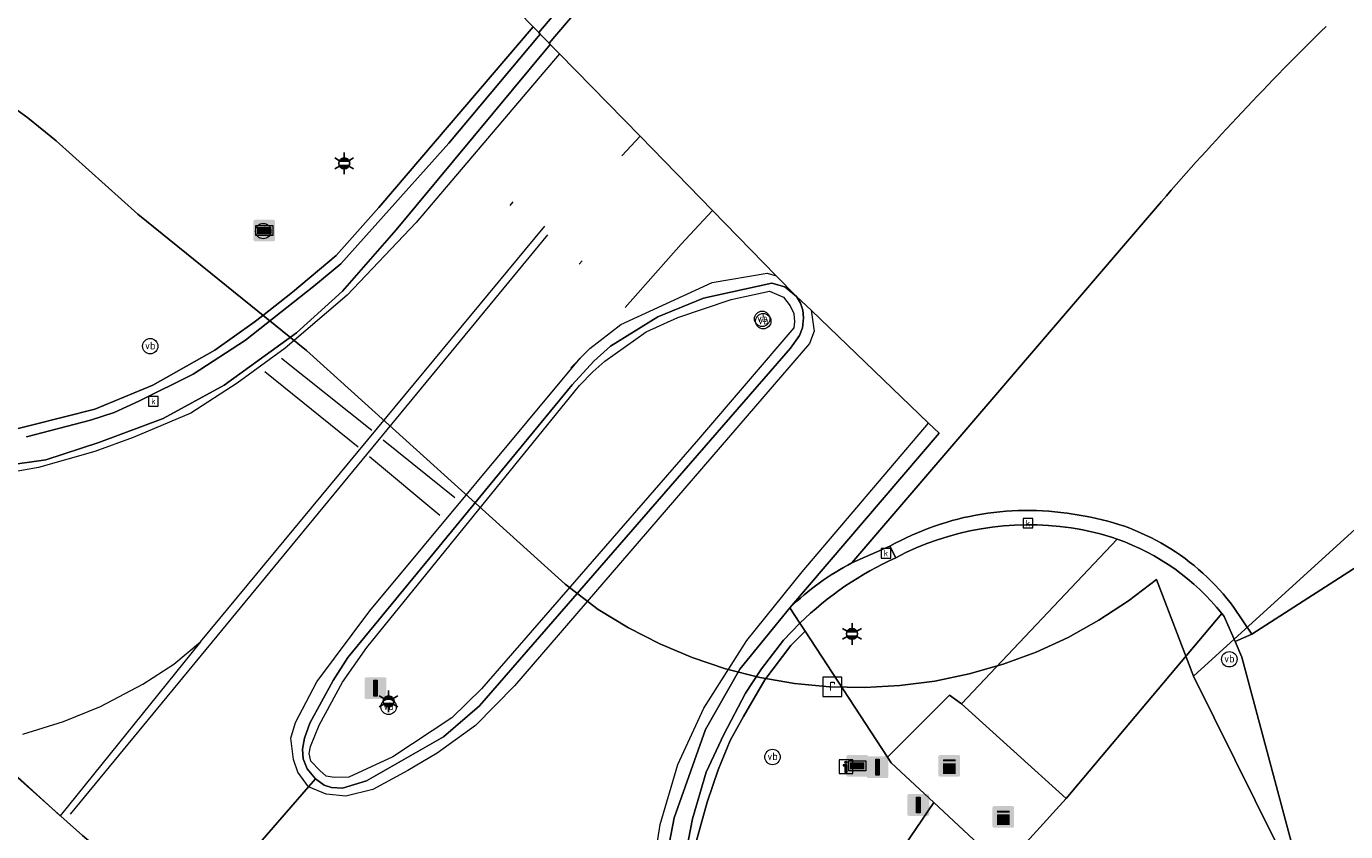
# Model space of a CAD drawing. Header units: millimetres. Extents: x 162876 to 168130, y 402614 to 405602.
# Tile 6 of 256: x 164118 to 164157, y 403001 to 403024. Entities that reach past the tile are written whole.
import ezdxf
from ezdxf.enums import TextEntityAlignment as Align

# ---------------------------------------------------------------- set-up
doc = ezdxf.new("R2010")
doc.units = ezdxf.units.MM
for name, color, linetype, lineweight in [('X-CA190022.004-UO-BGT_Ondergrond$0$GE_214_Wegmarkering_Lijn_GEM', 253, 'Continuous', 9), ('X-CA190022.004-UO-BGT_Ondergrond$0$GE_311_WGDRijbaanRegionaleweg_Vlak_GEM', 253, 'Continuous', 9), ('X-CA190022.004-UO-BGT_Ondergrond$0$GE_314_WGDRijbaanLokaleweg_Vlak_GEM', 253, 'Continuous', 9), ('X-CA190022.004-UO-BGT_Ondergrond$0$GE_322_WGDInrit_Vlak_GEM', 253, 'Continuous', 9), ('X-CA190022.004-UO-BGT_Ondergrond$0$GE_351_OWGVerkeerseiland_Vlak_GEM', 253, 'Continuous', 9), ('X-CA190022.004-UO-BGT_Ondergrond$0$GE_361_OWGBerm_Vlak_GEM', 253, 'Continuous', 9), ('X-CA190022.004-UO-BGT_Ondergrond$0$GE_363_OWGBerm_openverharding_Vlak_GEM', 253, 'Continuous', 9), ('X-CA190022.004-UO-BGT_Ondergrond$0$GE_364_OWGBerm_halfverhard_Vlak_GEM', 253, 'Continuous', 9), ('X-CA190022.004-UO-BGT_Ondergrond$0$GE_367_OWGBerm_groenvoorziening_grasenk_GEM', 253, 'Continuous', 9), ('X-CA190022.004-UO-BGT_Ondergrond$0$GE_401_OTDErf_Vlak_GEM', 253, 'Continuous', 9), ('X-CA190022.004-UO-BGT_Ondergrond$0$GE_413_OTDOpenverharding_tegels_Vlak_GEM', 253, 'Continuous', 9), ('X-CA190022.004-UO-BGT_Ondergrond$0$GE_4622_GBKN_Paal_steen_Punt_GEM', 253, 'Continuous', 9), ('X-CA190022.004-UO-BGT_Ondergrond$0$GE_811_BRDInformatiebord_Punt_GEM', 253, 'Continuous', 9), ('X-CA190022.004-UO-BGT_Ondergrond$0$GE_812_BRDPlaatsnaambord_Punt_GEM', 253, 'Continuous', 9), ('X-CA190022.004-UO-BGT_Ondergrond$0$GE_814_BRDVerkeersbord_Punt_GEM', 7, 'Continuous', 25), ('X-CA190022.004-UO-BGT_Ondergrond$0$GE_836_KSTOpenbareVerlichtingskast_Punt_GEM', 253, 'Continuous', 9), ('X-CA190022.004-UO-BGT_Ondergrond$0$GE_837_KSTVerkeersregelinstallatiekast_Punt_GEM', 253, 'Continuous', 9), ('X-CA190022.004-UO-BGT_Ondergrond$0$GE_861_PALLichtmast_Punt_GEM', 202, 'Continuous', 25), ('X-CA190022.004-UO-BGT_Ondergrond$0$GE_863_PalPortaal_Punt_GEM', 253, 'Continuous', 9), ('X-CA190022.004-UO-BGT_Ondergrond$0$GE_869_PalAfsluitpaal_Punt_GEM', 253, 'Continuous', 9), ('X-CA190022.004-UO-BGT_Ondergrond$0$GE_885_PutInspectieofRioolput_Punt_GEM', 253, 'Continuous', 9), ('X-CA190022.004-UO-BGT_Ondergrond$0$GE_886_PutKolk_Punt_GEM', 253, 'Continuous', 9), ('X-CA190022.004-UO-BGT_Ondergrond$0$N-WE-IE-MEUBILAIR_WEGMEUBILAIR_VERKEERSBORD-S', 253, 'Continuous', 9), ('X-CA190022.004-UO-BGT_Ondergrond$0$N-WE-RI-PUT_INSPECTIE-S', 253, 'Continuous', 9), ('X-CA190022.004-UO-KAD_Percelen$0$B-WE-KG-GRENS_PERCEEL-GV', 150, 'Continuous', 9)]:
    doc.layers.add(name, color=color, linetype=linetype, lineweight=lineweight)
doc.styles.add('X-CA190022.004-UO-BGT_Ondergrond$0$NLCS-ISO', font='NLCS-ISO.ttf')

# ---------------------------------------------------------------- blocks, each defined once
blk = doc.blocks.new('*U4')
at = {"layer": 'X-CA190022.004-UO-BGT_Ondergrond$0$GE_4622_GBKN_Paal_steen_Punt_GEM'}
h = blk.add_hatch(color=222, dxfattribs=at)
edge = h.paths.add_edge_path()
edge.add_spline(control_points=[(-15.9, -13.6), (-15.9, -15.4), (-13.6, -15.9)], knot_values=[0, 0, 0, 1, 1, 1], degree=2, periodic=0)
edge.add_line((-13.6, -15.9), (13.6, -15.9))
edge.add_spline(control_points=[(13.6, -15.9), (15.4, -15.9), (15.9, -13.6)], knot_values=[0, 0, 0, 1, 1, 1], degree=2, periodic=0)
edge.add_line((15.9, -13.6), (15.9, 13.6))
edge.add_spline(control_points=[(15.9, 13.6), (15.9, 15.4), (13.6, 15.9)], knot_values=[0, 0, 0, 1, 1, 1], degree=2, periodic=0)
edge.add_line((13.6, 15.9), (-13.6, 15.9))
edge.add_spline(control_points=[(-13.6, 15.9), (-15.5, 15.9), (-15.9, 13.6)], knot_values=[0, 0, 0, 1, 1, 1], degree=2, periodic=0)
edge.add_line((-15.9, 13.6), (-15.9, -13.6))
at = {"layer": 'X-CA190022.004-UO-BGT_Ondergrond$0$GE_4622_GBKN_Paal_steen_Punt_GEM', "color": 222}
blk.add_3dface([(2.5, 11.6), (2.5, -11.6), (-2.5, -11.6), (-2.5, 11.6)], dxfattribs=at)
blk = doc.blocks.new('X-CA190022.004-UO-BGT_Ondergrond$0$IMGEOPaalSteen')
at = {"layer": 'X-CA190022.004-UO-BGT_Ondergrond$0$GE_4622_GBKN_Paal_steen_Punt_GEM'}
blk.add_hatch(color=222, dxfattribs=at).paths.add_polyline_path([(2.5, 11.6), (2.5, -11.6), (-2.5, -11.6), (-2.5, 11.6)])
at = {"layer": 'X-CA190022.004-UO-BGT_Ondergrond$0$GE_4622_GBKN_Paal_steen_Punt_GEM', "color": 222}
blk.add_blockref('*U4', (0, 0), dxfattribs=at)
blk = doc.blocks.new('X-CA190022.004-UO-BGT_Ondergrond$0$IMGEOAfsluitpaal')
at = {"layer": 'X-CA190022.004-UO-BGT_Ondergrond$0$GE_4622_GBKN_Paal_steen_Punt_GEM', "color": 0, "linetype": 'Continuous', "lineweight": 0}
blk.add_blockref('X-CA190022.004-UO-BGT_Ondergrond$0$IMGEOPaalSteen', (0, 0), dxfattribs=at)
blk = doc.blocks.new('*U11')
at = {"layer": 'X-CA190022.004-UO-BGT_Ondergrond$0$GE_836_KSTOpenbareVerlichtingskast_Punt_GEM'}
h = blk.add_hatch(color=40, dxfattribs=at)
edge = h.paths.add_edge_path()
edge.add_spline(control_points=[(-15.8, -13), (-15.8, -15.8), (-13, -15.8)], knot_values=[0, 0, 0, 1, 1, 1], degree=2, periodic=0)
edge.add_line((-13, -15.8), (13, -15.8))
edge.add_spline(control_points=[(13, -15.8), (15.8, -15.8), (15.8, -13)], knot_values=[0, 0, 0, 1, 1, 1], degree=2, periodic=0)
edge.add_line((15.8, -13), (15.8, 13))
edge.add_spline(control_points=[(15.8, 13), (15.8, 15.8), (13.2, 15.8)], knot_values=[0, 0, 0, 1, 1, 1], degree=2, periodic=0)
edge.add_line((13.2, 15.8), (-13, 15.8))
edge.add_spline(control_points=[(-13, 15.8), (-15.8, 15.8), (-15.8, 13)], knot_values=[0, 0, 0, 1, 1, 1], degree=2, periodic=0)
edge.add_line((-15.8, 13), (-15.8, -13))
blk = doc.blocks.new('X-CA190022.004-UO-BGT_Ondergrond$0$IMGEOOpenbareverlichtingskast')
at = {"layer": 'X-CA190022.004-UO-BGT_Ondergrond$0$GE_836_KSTOpenbareVerlichtingskast_Punt_GEM'}
h = blk.add_hatch(color=0, dxfattribs=at)
edge = h.paths.add_edge_path()
edge.add_spline(control_points=[(8.9, -11.9), (9.1, -11.9), (9.1, -11.7)], knot_values=[0, 0, 0, 1, 1, 1], degree=2, periodic=0)
edge.add_line((9.1, -11.7), (9.1, 3.6))
edge.add_line((9.1, 3.6), (-9.1, 3.6))
edge.add_line((-9.1, 3.6), (-9.1, -11.7))
edge.add_spline(control_points=[(-9.1, -11.7), (-9, -11.9), (-8.9, -11.9)], knot_values=[0, 0, 0, 1, 1, 1], degree=2, periodic=0)
edge.add_line((-8.9, -11.9), (8.9, -11.9))
edge = h.paths.add_edge_path()
edge.add_line((8.9, 9.2), (-8.9, 9.2))
edge.add_spline(control_points=[(-8.9, 9.2), (-9.1, 9.1), (-9.1, 9)], knot_values=[0, 0, 0, 1, 1, 1], degree=2, periodic=0)
edge.add_line((-9.1, 9), (-9.1, 6.6))
edge.add_spline(control_points=[(-9.1, 6.6), (-9, 6.4), (-8.9, 6.4)], knot_values=[0, 0, 0, 1, 1, 1], degree=2, periodic=0)
edge.add_line((-8.9, 6.4), (8.9, 6.4))
edge.add_spline(control_points=[(8.9, 6.4), (9.1, 6.4), (9.1, 6.6)], knot_values=[0, 0, 0, 1, 1, 1], degree=2, periodic=0)
edge.add_line((9.1, 6.6), (9.1, 9))
edge.add_spline(control_points=[(9.1, 9), (9.1, 9.2), (8.9, 9.2)], knot_values=[0, 0, 0, 1, 1, 1], degree=2, periodic=0)
h = blk.add_hatch(color=0, dxfattribs=at)
edge = h.paths.add_edge_path(flags=0)
edge.add_spline(control_points=[(-7.3, -1.4), (-7.3, -2.4), (-6.1, -2.6)], knot_values=[0, 0, 0, 1, 1, 1], degree=2, periodic=0)
edge.add_spline(control_points=[(-6.1, -2.6), (-4.8, -2.4), (-4.8, -1.5), (-4.8, -0.1), (-6.1, -0.1)], knot_values=[0, 0, 0, 0.5, 0.5, 1, 1, 1], degree=2, periodic=0)
edge.add_spline(control_points=[(-6.1, -0.1), (-7.1, -0.1), (-7.3, -1.3)], knot_values=[0, 0, 0, 1, 1, 1], degree=2, periodic=0)
edge.add_line((-7.3, -1.3), (-7.3, -1.4))
at = {"layer": 'X-CA190022.004-UO-BGT_Ondergrond$0$GE_836_KSTOpenbareVerlichtingskast_Punt_GEM', "color": 0}
blk.add_blockref('*U11', (0, 0), dxfattribs=at)
blk = doc.blocks.new('*U13')
at = {"layer": 'X-CA190022.004-UO-BGT_Ondergrond$0$GE_837_KSTVerkeersregelinstallatiekast_Punt_GEM'}
h = blk.add_hatch(color=40, dxfattribs=at)
edge = h.paths.add_edge_path()
edge.add_spline(control_points=[(-15.8, -13), (-15.8, -15.8), (-13, -15.8)], knot_values=[0, 0, 0, 1, 1, 1], degree=2, periodic=0)
edge.add_line((-13, -15.8), (13, -15.8))
edge.add_spline(control_points=[(13, -15.8), (15.8, -15.8), (15.8, -13)], knot_values=[0, 0, 0, 1, 1, 1], degree=2, periodic=0)
edge.add_line((15.8, -13), (15.8, 13))
edge.add_spline(control_points=[(15.8, 13), (15.8, 15.8), (13.2, 15.8)], knot_values=[0, 0, 0, 1, 1, 1], degree=2, periodic=0)
edge.add_line((13.2, 15.8), (-13, 15.8))
edge.add_spline(control_points=[(-13, 15.8), (-15.8, 15.8), (-15.8, 13)], knot_values=[0, 0, 0, 1, 1, 1], degree=2, periodic=0)
edge.add_line((-15.8, 13), (-15.8, -13))
blk = doc.blocks.new('X-CA190022.004-UO-BGT_Ondergrond$0$IMGEOVerkeersregelinstallatiekast')
at = {"layer": 'X-CA190022.004-UO-BGT_Ondergrond$0$GE_837_KSTVerkeersregelinstallatiekast_Punt_GEM'}
h = blk.add_hatch(color=256, dxfattribs=at)
edge = h.paths.add_edge_path()
edge.add_spline(control_points=[(8.9, -11.9), (9.1, -11.9), (9.1, -11.7)], knot_values=[0, 0, 0, 1, 1, 1], degree=2, periodic=0)
edge.add_line((9.1, -11.7), (9.1, 3.6))
edge.add_line((9.1, 3.6), (-9.1, 3.6))
edge.add_line((-9.1, 3.6), (-9.1, -11.7))
edge.add_spline(control_points=[(-9.1, -11.7), (-9, -11.9), (-8.9, -11.9)], knot_values=[0, 0, 0, 1, 1, 1], degree=2, periodic=0)
edge.add_line((-8.9, -11.9), (8.9, -11.9))
edge = h.paths.add_edge_path()
edge.add_line((8.9, 9.2), (-8.9, 9.2))
edge.add_spline(control_points=[(-8.9, 9.2), (-9.1, 9.1), (-9.1, 9)], knot_values=[0, 0, 0, 1, 1, 1], degree=2, periodic=0)
edge.add_line((-9.1, 9), (-9.1, 6.6))
edge.add_spline(control_points=[(-9.1, 6.6), (-9, 6.4), (-8.9, 6.4)], knot_values=[0, 0, 0, 1, 1, 1], degree=2, periodic=0)
edge.add_line((-8.9, 6.4), (8.9, 6.4))
edge.add_spline(control_points=[(8.9, 6.4), (9.1, 6.4), (9.1, 6.6)], knot_values=[0, 0, 0, 1, 1, 1], degree=2, periodic=0)
edge.add_line((9.1, 6.6), (9.1, 9))
edge.add_spline(control_points=[(9.1, 9), (9.1, 9.2), (8.9, 9.2)], knot_values=[0, 0, 0, 1, 1, 1], degree=2, periodic=0)
h = blk.add_hatch(color=256, dxfattribs=at)
edge = h.paths.add_edge_path(flags=0)
edge.add_spline(control_points=[(-7.3, -1.4), (-7.3, -2.4), (-6.1, -2.6)], knot_values=[0, 0, 0, 1, 1, 1], degree=2, periodic=0)
edge.add_spline(control_points=[(-6.1, -2.6), (-4.8, -2.4), (-4.8, -1.5), (-4.8, -0.1), (-6.1, -0.1)], knot_values=[0, 0, 0, 0.5, 0.5, 1, 1, 1], degree=2, periodic=0)
edge.add_spline(control_points=[(-6.1, -0.1), (-7.1, -0.1), (-7.3, -1.3)], knot_values=[0, 0, 0, 1, 1, 1], degree=2, periodic=0)
edge.add_line((-7.3, -1.3), (-7.3, -1.4))
blk.add_blockref('*U13', (0, 0), dxfattribs=at)
blk = doc.blocks.new('X-CA190022.004-UO-BGT_Ondergrond$0$N-SIE-WEG_LICHTMAST-SO')
h = blk.add_hatch(color=256)
h.paths.add_polyline_path([(1.16, 0.5, 0.658505), (-1.16, 0.5)])
h.paths.add_polyline_path([(-1.16, -0.5, 0.658505), (1.16, -0.5)])
at = {"flags": 128}
for points in [[(-2.19, 1.27), (-1.1, 0.63)], [(-1.16, 0.5), (1.16, 0.5)], [(0, 1.27), (0, 2.53)], [(1.1, 0.63), (2.19, 1.27)], [(-2.19, -1.27), (-1.1, -0.63)], [(-1.16, -0.5), (1.16, -0.5)], [(0, -1.27), (0, -2.53)], [(2.19, -1.27), (1.1, -0.63)]]:
    blk.add_lwpolyline(points, dxfattribs=at)
at = {"ltscale": 0.5}
blk.add_circle((0, 0), 1.27, dxfattribs=at)
at = {"style": 'X-CA190022.004-UO-BGT_Ondergrond$0$NLCS-ISO'}
blk.add_attdef('TYPE', text='', height=1.8, dxfattribs=at).set_placement((0, 2.53), align=Align.BOTTOM_CENTER)
blk = doc.blocks.new('X-CA190022.004-UO-BGT_Ondergrond$0$IMGEOLichtmastpaal')
at = {"xscale": 5, "yscale": 5, "zscale": 5}
blk.add_blockref('X-CA190022.004-UO-BGT_Ondergrond$0$N-SIE-WEG_LICHTMAST-SO', (0, 6.4), dxfattribs=at)
blk = doc.blocks.new('X-CA190022.004-UO-BGT_Ondergrond$0$SIE-WEG_PAAL_VERKEERSBORD-SO')
at = {"linetype": 'ByBlock', "lineweight": 18}
blk.add_circle((0, 0), 1.5, dxfattribs=at)
at = {"linetype": 'ByBlock', "lineweight": 18, "style": 'X-CA190022.004-UO-BGT_Ondergrond$0$NLCS-ISO'}
blk.add_text('vb', height=1.5, dxfattribs=at).set_placement((0, 0.13), align=Align.MIDDLE_CENTER)
blk = doc.blocks.new('X-CA190022.004-UO-BGT_Ondergrond$0$IMGEOVerkeersbord')
at = {"xscale": 5, "yscale": 5, "zscale": 5}
blk.add_blockref('X-CA190022.004-UO-BGT_Ondergrond$0$SIE-WEG_PAAL_VERKEERSBORD-SO', (0, 0), dxfattribs=at)
blk = doc.blocks.new('X-CA190022.004-UO-BGT_Ondergrond$0$SRI-PUT_INSPECTIEPUT_RIOOLPUT-SO')
at = {"color": 0, "linetype": 'ByBlock', "lineweight": 18}
blk.add_lwpolyline([(-1.12, -1.12), (1.12, -1.12), (1.12, 1.12), (-1.12, 1.12)], close=True, dxfattribs=at)
at = {"color": 0, "linetype": 'ByBlock', "lineweight": 18, "style": 'X-CA190022.004-UO-BGT_Ondergrond$0$NLCS-ISO'}
blk.add_text('r', height=1.5, dxfattribs=at).set_placement((0, 0.28), align=Align.MIDDLE_CENTER)
blk = doc.blocks.new('X-CA190022.004-UO-BGT_Ondergrond$0$IMGEOInspectierioolput')
at = {"layer": 'X-CA190022.004-UO-BGT_Ondergrond$0$N-WE-RI-PUT_INSPECTIE-S', "xscale": 10, "yscale": 10, "zscale": 10}
blk.add_blockref('X-CA190022.004-UO-BGT_Ondergrond$0$SRI-PUT_INSPECTIEPUT_RIOOLPUT-SO', (0, 0), dxfattribs=at)
blk = doc.blocks.new('X-CA190022.004-UO-BGT_Ondergrond$0$SIE-WEG_VERKEERSBORD_INFORMATIE-SO')
at = {"linetype": 'ByBlock', "lineweight": 18}
h = blk.add_hatch(color=0, dxfattribs=at)
h.dxf.hatch_style = 1
h.paths.add_polyline_path([(0.32, 0.49), (-0.82, 0.49), (-0.82, 0.19), (-0.32, 0.19), (-0.32, -1.62), (0.32, -1.62)])
h = blk.add_hatch(color=0, dxfattribs=at)
h.dxf.hatch_style = 1
edge = h.paths.add_edge_path()
edge.add_arc((0, 1.25), 0.373, 0, 360)
at = {"color": 0, "linetype": 'ByBlock', "lineweight": 18}
for points in [[(-2, -2), (2, -2), (2, 2), (-2, 2)], [(0.32, 0.49), (-0.82, 0.49), (-0.82, 0.19), (-0.32, 0.19), (-0.32, -1.62), (0.32, -1.62)]]:
    blk.add_lwpolyline(points, close=True, dxfattribs=at)
blk.add_circle((0, 1.25), 0.373, dxfattribs=at)
blk = doc.blocks.new('X-CA190022.004-UO-BGT_Ondergrond$0$IMGEOInformatiebord')
at = {"layer": 'X-CA190022.004-UO-BGT_Ondergrond$0$N-WE-IE-MEUBILAIR_WEGMEUBILAIR_VERKEERSBORD-S', "xscale": 5, "yscale": 5, "zscale": 5}
blk.add_blockref('X-CA190022.004-UO-BGT_Ondergrond$0$SIE-WEG_VERKEERSBORD_INFORMATIE-SO', (0, 0), dxfattribs=at)
blk = doc.blocks.new('*U16')
at = {"layer": 'X-CA190022.004-UO-BGT_Ondergrond$0$GE_863_PalPortaal_Punt_GEM'}
h = blk.add_hatch(color=222, dxfattribs=at)
edge = h.paths.add_edge_path()
edge.add_spline(control_points=[(-15.9, -13.6), (-15.9, -15.4), (-13.6, -15.9)], knot_values=[0, 0, 0, 1, 1, 1], degree=2, periodic=0)
edge.add_line((-13.6, -15.9), (13.6, -15.9))
edge.add_spline(control_points=[(13.6, -15.9), (15.4, -15.9), (15.9, -13.6)], knot_values=[0, 0, 0, 1, 1, 1], degree=2, periodic=0)
edge.add_line((15.9, -13.6), (15.9, 13.6))
edge.add_spline(control_points=[(15.9, 13.6), (15.9, 15.4), (13.6, 15.9)], knot_values=[0, 0, 0, 1, 1, 1], degree=2, periodic=0)
edge.add_line((13.6, 15.9), (-13.6, 15.9))
edge.add_spline(control_points=[(-13.6, 15.9), (-15.5, 15.9), (-15.9, 13.6)], knot_values=[0, 0, 0, 1, 1, 1], degree=2, periodic=0)
edge.add_line((-15.9, 13.6), (-15.9, -13.6))
at = {"layer": 'X-CA190022.004-UO-BGT_Ondergrond$0$GE_863_PalPortaal_Punt_GEM', "color": 222}
blk.add_3dface([(2.5, 11.6), (2.5, -11.6), (-2.5, -11.6), (-2.5, 11.6)], dxfattribs=at)
blk = doc.blocks.new('X-CA190022.004-UO-BGT_Ondergrond$0$IMGEOPortaalpaal')
at = {"layer": 'X-CA190022.004-UO-BGT_Ondergrond$0$GE_863_PalPortaal_Punt_GEM'}
blk.add_hatch(color=0, dxfattribs=at).paths.add_polyline_path([(2.5, 11.6), (2.5, -11.6), (-2.5, -11.6), (-2.5, 11.6)])
at = {"layer": 'X-CA190022.004-UO-BGT_Ondergrond$0$GE_863_PalPortaal_Punt_GEM', "color": 0}
blk.add_blockref('*U16', (0, 0), dxfattribs=at)
blk = doc.blocks.new('X-CA190022.004-UO-BGT_Ondergrond$0$SRI-KOLK-SO')
at = {"color": 0, "linetype": 'ByBlock', "lineweight": 18}
blk.add_lwpolyline([(-1.125, -1.125), (1.125, -1.125), (1.125, 1.125), (-1.125, 1.125)], close=True, dxfattribs=at)
at = {"color": 0, "linetype": 'ByBlock', "lineweight": 18, "style": 'X-CA190022.004-UO-BGT_Ondergrond$0$NLCS-ISO'}
blk.add_text('k', height=1.5, dxfattribs=at).set_placement((0, 0), align=Align.MIDDLE_CENTER)
blk = doc.blocks.new('X-CA190022.004-UO-BGT_Ondergrond$0$IMGEOKolk')
at = {"xscale": 5, "yscale": 5, "zscale": 5}
blk.add_blockref('X-CA190022.004-UO-BGT_Ondergrond$0$SRI-KOLK-SO', (0, 0), dxfattribs=at)
blk = doc.blocks.new('*U30')
at = {"layer": 'X-CA190022.004-UO-BGT_Ondergrond$0$GE_812_BRDPlaatsnaambord_Punt_GEM'}
h = blk.add_hatch(color=1, dxfattribs=at)
edge = h.paths.add_edge_path()
edge.add_spline(control_points=[(-13.2, 15.8), (-13.7, 15.8), (-14.3, 15.6)], knot_values=[0, 0, 0, 1, 1, 1], degree=2, periodic=0)
edge.add_spline(control_points=[(-14.3, 15.6), (-15.8, 14.9), (-15.8, 13.2)], knot_values=[0, 0, 0, 1, 1, 1], degree=2, periodic=0)
edge.add_line((-15.8, 13.2), (-15.8, -13.6))
edge.add_spline(control_points=[(-15.8, -13.6), (-15.3, -15.8), (-13.2, -15.8)], knot_values=[0, 0, 0, 1, 1, 1], degree=2, periodic=0)
edge.add_line((-13.2, -15.8), (13.6, -15.8))
edge.add_spline(control_points=[(13.6, -15.8), (15.8, -15.3), (15.8, -13.2)], knot_values=[0, 0, 0, 1, 1, 1], degree=2, periodic=0)
edge.add_line((15.8, -13.2), (15.8, 13.2))
edge.add_spline(control_points=[(15.8, 13.2), (15.8, 13.7), (15.6, 14.3)], knot_values=[0, 0, 0, 1, 1, 1], degree=2, periodic=0)
edge.add_spline(control_points=[(15.6, 14.3), (14.9, 15.8), (13.2, 15.8)], knot_values=[0, 0, 0, 1, 1, 1], degree=2, periodic=0)
edge.add_line((13.2, 15.8), (-13.2, 15.8))
at = {"layer": 'X-CA190022.004-UO-BGT_Ondergrond$0$GE_812_BRDPlaatsnaambord_Punt_GEM', "color": 1}
blk.add_3dface([(12.5, 7.4), (12.5, -7.4), (-12.5, -7.4), (-12.5, 7.4)], dxfattribs=at)
blk = doc.blocks.new('X-CA190022.004-UO-BGT_Ondergrond$0$IMGEOPlaatsnaambord')
at = {"layer": 'X-CA190022.004-UO-BGT_Ondergrond$0$GE_812_BRDPlaatsnaambord_Punt_GEM'}
blk.add_hatch(color=256, dxfattribs=at).paths.add_polyline_path([(12.5, 7.4), (12.5, -7.4), (-12.5, -7.4), (-12.5, 7.4)])
h = blk.add_hatch(color=256, dxfattribs=at)
edge = h.paths.add_edge_path(flags=0)
edge.add_spline(control_points=[(-10.4, -5.1), (-10.4, -5.3), (-10.2, -5.3)], knot_values=[0, 0, 0, 1, 1, 1], degree=2, periodic=0)
edge.add_line((-10.2, -5.3), (10.2, -5.3))
edge.add_spline(control_points=[(10.2, -5.3), (10.4, -5.3), (10.4, -5.1)], knot_values=[0, 0, 0, 1, 1, 1], degree=2, periodic=0)
edge.add_line((10.4, -5.1), (10.4, 5.1))
edge.add_spline(control_points=[(10.4, 5.1), (10.4, 5.3), (10.2, 5.3)], knot_values=[0, 0, 0, 1, 1, 1], degree=2, periodic=0)
edge.add_line((10.2, 5.3), (-10.2, 5.3))
edge.add_spline(control_points=[(-10.2, 5.3), (-10.4, 5.3), (-10.4, 5.1)], knot_values=[0, 0, 0, 1, 1, 1], degree=2, periodic=0)
edge.add_line((-10.4, 5.1), (-10.4, -5.1))
blk.add_blockref('*U30', (0, 0), dxfattribs=at)

msp = doc.modelspace()

# ---------------------------------------------------------------- linework, layer by layer
at = {"layer": 'X-CA190022.004-UO-BGT_Ondergrond$0$GE_214_Wegmarkering_Lijn_GEM'}
for p, q in [((164134.042, 403023.291), (164133.584, 403022.752)), ((164133.584, 403022.752), (164129.855, 403018.357)), ((164136.399, 403020.876), (164135.864, 403020.303)), ((164132.681, 403018.957), (164132.597, 403018.854)), ((164138.517, 403018.706), (164137.6, 403017.719)), ((164123.561, 403006.097), (164133.622, 403018.247)), ((164129.855, 403018.357), (164127.847, 403016.234)), ((164133.693, 403017.999), (164119.752, 403001.057)), ((164137.6, 403017.719), (164135.963, 403015.871)), ((164134.707, 403017.24), (164134.619, 403017.139)), ((164135.836, 403015.379), (164138.505, 403016.605)), ((164138.505, 403016.605), (164140.116, 403016.874)), ((164140.116, 403016.874), (164140.377, 403016.801)), ((164127.847, 403016.234), (164126.032, 403014.681)), ((164141.392, 403015.789), (164141.483, 403015.183)), ((164134.933, 403014.673), (164135.836, 403015.379)), ((164141.483, 403015.183), (164141.349, 403014.815)), ((164126.032, 403014.681), (164124.632, 403013.661)), ((164141.349, 403014.815), (164132.728, 403004.812)), ((164134.372, 403014.106), (164134.933, 403014.673)), ((164125.925, 403014.389), (164128.568, 403012.282)), ((164128.505, 403007.008), (164134.653, 403014.389)), ((164128.163, 403011.788), (164125.435, 403013.987)), ((164124.632, 403013.661), (164123.275, 403012.787)), ((164123.275, 403012.787), (164121.595, 403012.075)), ((164141.13, 403008.146), (164144.827, 403012.494)), ((164121.595, 403012.075), (164120.471, 403011.657)), ((164128.892, 403012.001), (164130.987, 403010.319)), ((164120.471, 403011.657), (164118.827, 403011.195)), ((164118.827, 403011.195), (164117.351, 403010.929)), ((164130.548, 403009.789), (164128.495, 403011.51)), ((164139.522, 403006.138), (164141.13, 403008.146)), ((164126.956, 403004.928), (164128.505, 403007.008)), ((164138.26, 403004.155), (164139.522, 403006.138)), ((164123.561, 403006.097), (164119.466, 403001.012)), ((164122.78, 403005.449), (164123.561, 403006.097)), ((164121.873, 403004.859), (164122.78, 403005.449)), ((164120.635, 403004.207), (164121.873, 403004.859)), ((164126.332, 403003.738), (164126.956, 403004.928)), ((164132.728, 403004.812), (164131.593, 403003.65)), ((164119.56, 403003.771), (164120.635, 403004.207)), ((164137.498, 403002.509), (164138.26, 403004.155)), ((164118.372, 403003.403), (164119.56, 403003.771)), ((164126.196, 403003.285), (164126.332, 403003.738)), ((164131.593, 403003.65), (164130.472, 403002.842)), ((164119.466, 403001.012), (164117.175, 403003.094)), ((164126.273, 403002.657), (164126.196, 403003.285)), ((164130.472, 403002.842), (164129.619, 403002.333)), ((164126.405, 403002.286), (164126.273, 403002.657)), ((164126.711, 403001.86), (164126.405, 403002.286)), ((164129.619, 403002.333), (164128.59, 403001.778)), ((164136.99, 403000.761), (164137.498, 403002.509)), ((164127.227, 403001.642), (164126.711, 403001.86)), ((164127.802, 403001.589), (164127.227, 403001.642)), ((164128.59, 403001.778), (164127.802, 403001.589)), ((164136.829, 402999.75), (164136.99, 403000.761))]:
    msp.add_line(p, q, dxfattribs=at)
at = {"layer": 'X-CA190022.004-UO-BGT_Ondergrond$0$GE_311_WGDRijbaanRegionaleweg_Vlak_GEM', "flags": 128}
for points in [[(164137.164, 402999.739), (164137.394, 403000.95), (164138.314, 403003.532), (164139.314, 403005.297), (164140.771, 403007.094), (164141.066, 403006.645)], [(164141.066, 403006.645), (164140.593, 403006.148), (164139.947, 403005.31), (164139.479, 403004.6), (164138.849, 403003.389), (164138.329, 403002.292), (164137.93, 403000.925), (164137.755, 403000.015)], [(164116.696, 403003.474), (164120.112, 403000.436), (164122.605, 402998.324), (164123.196, 402997.811)]]:
    msp.add_lwpolyline(points, dxfattribs=at)
at = {"layer": 'X-CA190022.004-UO-BGT_Ondergrond$0$GE_314_WGDRijbaanLokaleweg_Vlak_GEM', "flags": 128}
for points in [[(164134.815, 403024.846), (164134.252, 403024.189), (164133.744, 403023.596), (164133.485, 403023.861), (164133.441, 403023.906), (164134.097, 403024.676)], [(164140.771, 403007.094), (164145.136, 403012.197), (164144.827, 403012.494), (164141.392, 403015.789), (164140.968, 403016.197), (164140.377, 403016.801), (164138.517, 403018.706), (164136.399, 403020.876), (164134.042, 403023.291), (164133.778, 403023.561), (164133.744, 403023.596), (164134.252, 403024.189), (164134.815, 403024.846)], [(164118.474, 403012.095), (164120.345, 403012.573), (164121.04, 403012.799), (164121.764, 403013.129), (164123.344, 403013.92), (164124.877, 403014.92), (164126.085, 403015.875), (164126.87, 403016.494), (164127.657, 403017.147), (164130.818, 403020.672), (164133.485, 403023.861), (164133.744, 403023.596), (164133.778, 403023.561)], [(164133.778, 403023.561), (164129.272, 403018.137), (164127.707, 403016.345), (164126.369, 403015.133), (164124.247, 403013.599), (164122.466, 403012.626), (164120.595, 403011.924), (164119.042, 403011.42), (164117.803, 403011.24)], [(164117.803, 403011.24), (164119.042, 403011.42), (164120.595, 403011.924), (164122.466, 403012.626), (164124.247, 403013.599), (164126.369, 403015.133), (164127.707, 403016.345), (164129.272, 403018.137), (164133.778, 403023.561), (164134.042, 403023.291), (164136.399, 403020.876), (164138.517, 403018.706), (164140.377, 403016.801), (164140.968, 403016.197)], [(164151.627, 403018.974), (164142.587, 403008.41)], [(164140.968, 403016.197), (164140.623, 403016.477), (164140.243, 403016.578), (164138.25, 403016.142), (164136.915, 403015.596), (164135.534, 403014.742), (164135.052, 403014.298), (164134.412, 403013.61), (164127.866, 403005.644), (164127.434, 403004.963), (164126.752, 403003.718), (164126.602, 403003.277), (164126.544, 403002.959), (164126.562, 403002.673), (164126.674, 403002.389), (164126.916, 403002.096), (164126.711, 403001.86), (164123.229, 402997.848), (164123.196, 402997.811), (164122.605, 402998.324), (164120.112, 403000.436), (164116.696, 403003.474)], [(164123.229, 402997.848), (164126.711, 403001.86), (164126.916, 403002.096), (164127.169, 403001.907), (164127.384, 403001.843), (164127.708, 403001.815), (164128.408, 403002.036), (164130.653, 403003.318), (164131.705, 403004.231), (164140.789, 403014.686), (164141.058, 403015.052), (164141.142, 403015.273), (164141.175, 403015.565), (164141.154, 403015.793), (164141.088, 403015.996), (164140.968, 403016.197), (164141.392, 403015.789), (164144.827, 403012.494), (164145.136, 403012.197), (164140.771, 403007.094)], [(164142.587, 403008.41), (164143.694, 403008.893), (164143.866, 403008.556)], [(164140.771, 403007.094), (164139.314, 403005.297), (164138.314, 403003.532), (164137.394, 403000.95), (164137.164, 402999.739)], [(164141.066, 403006.645), (164140.771, 403007.094)]]:
    msp.add_lwpolyline(points, dxfattribs=at)
at = {"layer": 'X-CA190022.004-UO-BGT_Ondergrond$0$GE_314_WGDRijbaanLokaleweg_Vlak_GEM'}
for centre, radius, start, end in [((164217.877, 402961.506), 87.702, 134.47139, 139.06013), ((164147.923, 402999.604), 9.828, 114.3827, 134.2444), ((164146.386, 403001.257), 8.099, 117.971, 133.8884)]:
    msp.add_arc(centre, radius, start, end, dxfattribs=at)
at = {"layer": 'X-CA190022.004-UO-BGT_Ondergrond$0$GE_314_WGDRijbaanLokaleweg_Vlak_GEM', "extrusion": (0, 0, -1)}
msp.add_arc((-164146.386, 403001.257), 8.099, 46.1116, 62.029, dxfattribs=at)
at = {"layer": 'X-CA190022.004-UO-BGT_Ondergrond$0$GE_322_WGDInrit_Vlak_GEM', "flags": 128}
for points in [[(164143.694, 403008.893), (164142.587, 403008.41), (164151.627, 403018.974)], [(164161.435, 403010.93), (164154.267, 403006.324), (164153.746, 403007.099)]]:
    msp.add_lwpolyline(points, dxfattribs=at)
at = {"layer": 'X-CA190022.004-UO-BGT_Ondergrond$0$GE_322_WGDInrit_Vlak_GEM', "extrusion": (0, 0, -1)}
msp.add_arc((-164217.877, 402961.506), 87.702, 40.93987, 45.52861, dxfattribs=at)
at = {"layer": 'X-CA190022.004-UO-BGT_Ondergrond$0$GE_322_WGDInrit_Vlak_GEM'}
for centre, radius, start, end in [((164147.709, 403001.71), 8.229, 79.3731, 119.2054), ((164148.268, 403003.06), 6.806, 36.4024, 81.9016)]:
    msp.add_arc(centre, radius, start, end, dxfattribs=at)
at = {"layer": 'X-CA190022.004-UO-BGT_Ondergrond$0$GE_351_OWGVerkeerseiland_Vlak_GEM', "flags": 128}
for points in [[(164126.674, 403002.389), (164126.562, 403002.673), (164126.544, 403002.959), (164126.602, 403003.277), (164126.752, 403003.718), (164127.434, 403004.963), (164127.866, 403005.644), (164134.412, 403013.61), (164135.052, 403014.298), (164135.534, 403014.742), (164136.915, 403015.596), (164138.25, 403016.142), (164140.243, 403016.578), (164140.623, 403016.477), (164140.968, 403016.197), (164141.088, 403015.996), (164141.154, 403015.793), (164141.175, 403015.565), (164141.142, 403015.273), (164141.058, 403015.052), (164140.789, 403014.686), (164131.705, 403004.231), (164130.653, 403003.318), (164128.408, 403002.036), (164127.708, 403001.815), (164127.384, 403001.843), (164127.169, 403001.907), (164126.916, 403002.096), (164126.674, 403002.389)], [(164130.898, 403003.874), (164129.18, 403002.733), (164127.891, 403002.142), (164127.462, 403002.131), (164127.231, 403002.171), (164127.041, 403002.338), (164126.779, 403002.612), (164126.734, 403002.832), (164126.772, 403003.041), (164127.031, 403003.657), (164127.703, 403004.923), (164128.417, 403005.931), (164134.63, 403013.59), (164135.022, 403013.989), (164135.369, 403014.304), (164136.58, 403015.157), (164137.504, 403015.582), (164139.055, 403016.11), (164140.177, 403016.344), (164140.593, 403016.178), (164140.786, 403015.916), (164140.889, 403015.695), (164140.91, 403015.451), (164140.891, 403015.273), (164138.109, 403012.026), (164131.77, 403004.726), (164130.898, 403003.874)], [(164130.898, 403003.874), (164129.18, 403002.733), (164127.891, 403002.142), (164127.462, 403002.131), (164127.231, 403002.171), (164127.041, 403002.338), (164126.779, 403002.612), (164126.734, 403002.832), (164126.772, 403003.041), (164127.031, 403003.657), (164127.703, 403004.923), (164128.417, 403005.931), (164134.63, 403013.59), (164135.022, 403013.989), (164135.369, 403014.304), (164136.58, 403015.157), (164137.504, 403015.582), (164139.055, 403016.11), (164140.177, 403016.344), (164140.593, 403016.178), (164140.786, 403015.916), (164140.889, 403015.695), (164140.91, 403015.451), (164140.891, 403015.273), (164138.109, 403012.026), (164131.77, 403004.726), (164130.898, 403003.874)]]:
    msp.add_lwpolyline(points, dxfattribs=at)
at = {"layer": 'X-CA190022.004-UO-BGT_Ondergrond$0$GE_361_OWGBerm_Vlak_GEM', "flags": 128}
for points in [[(164117.693, 403012.198), (164120.474, 403012.9), (164122.166, 403013.601), (164123.98, 403014.621), (164125.13, 403015.441), (164125.368, 403015.627), (164126.249, 403016.318), (164127.523, 403017.395), (164128.766, 403018.797), (164133.279, 403024.073), (164133.441, 403023.906), (164133.485, 403023.861)], [(164133.485, 403023.861), (164130.818, 403020.672), (164127.657, 403017.147), (164126.87, 403016.494), (164126.085, 403015.875), (164124.877, 403014.92), (164123.344, 403013.92), (164121.764, 403013.129), (164121.04, 403012.799), (164120.345, 403012.573), (164118.474, 403012.095)], [(164137.755, 403000.015), (164137.93, 403000.925), (164138.329, 403002.292), (164138.849, 403003.389), (164139.479, 403004.6), (164139.947, 403005.31), (164140.593, 403006.148), (164141.066, 403006.645), (164141.086, 403006.615), (164141.221, 403006.406), (164140.804, 403005.989), (164140.04, 403004.983), (164139.416, 403003.918), (164139.029, 403003.21), (164138.676, 403002.359), (164138.357, 403001.409), (164138.04, 403000.25)]]:
    msp.add_lwpolyline(points, dxfattribs=at)
at = {"layer": 'X-CA190022.004-UO-BGT_Ondergrond$0$GE_363_OWGBerm_openverharding_Vlak_GEM', "flags": 128}
for points in [[(164143.866, 403008.556), (164143.694, 403008.893)], [(164153.746, 403007.099), (164154.267, 403006.324), (164153.777, 403006.11), (164153.461, 403006.835), (164153.426, 403006.88), (164153.39, 403006.925)]]:
    msp.add_lwpolyline(points, dxfattribs=at)
at = {"layer": 'X-CA190022.004-UO-BGT_Ondergrond$0$GE_363_OWGBerm_openverharding_Vlak_GEM', "extrusion": (0, 0, -1)}
for centre, radius, start, end in [((-164147.709, 403001.71), 8.229, 60.7946, 100.6269), ((-164148.268, 403003.06), 6.806, 98.0984, 143.5976)]:
    msp.add_arc(centre, radius, start, end, dxfattribs=at)
at = {"layer": 'X-CA190022.004-UO-BGT_Ondergrond$0$GE_363_OWGBerm_openverharding_Vlak_GEM'}
for centre, radius, start, end in [((164147.737, 403001.278), 8.243, 81.2664, 118.0099), ((164148.058, 403002.66), 6.83, 70.5491, 82.1627), ((164148.061, 403002.67), 6.82, 38.608, 70.5474)]:
    msp.add_arc(centre, radius, start, end, dxfattribs=at)
at = {"layer": 'X-CA190022.004-UO-BGT_Ondergrond$0$GE_364_OWGBerm_halfverhard_Vlak_GEM', "flags": 128}
msp.add_lwpolyline([(164153.39, 403006.925), (164148.848, 403001.52), (164145.788, 403004.285), (164150.332, 403009.1)], dxfattribs=at)
at = {"layer": 'X-CA190022.004-UO-BGT_Ondergrond$0$GE_364_OWGBerm_halfverhard_Vlak_GEM', "extrusion": (0, 0, -1)}
msp.add_arc((-164148.061, 403002.67), 6.82, 109.4526, 141.392, dxfattribs=at)
at = {"layer": 'X-CA190022.004-UO-BGT_Ondergrond$0$GE_367_OWGBerm_groenvoorziening_grasenk_GEM', "flags": 128}
for points in [[(164134.097, 403024.676), (164133.441, 403023.906), (164133.279, 403024.073), (164120.279, 403037.389), (164120.165, 403037.506), (164123.82, 403038.621), (164128.704, 403039.658)], [(164120.279, 403037.389), (164133.279, 403024.073), (164128.766, 403018.797), (164127.523, 403017.395), (164126.249, 403016.318), (164125.368, 403015.627), (164125.13, 403015.441), (164123.98, 403014.621), (164122.166, 403013.601), (164120.474, 403012.9), (164117.693, 403012.198)], [(164150.332, 403009.1), (164145.788, 403004.285), (164145.436, 403004.543), (164143.624, 403002.728), (164141.221, 403006.406), (164141.086, 403006.615), (164141.066, 403006.645)], [(164147.018, 402999.497), (164148.848, 403001.52), (164153.39, 403006.925), (164153.426, 403006.88), (164153.461, 403006.835), (164153.777, 403006.11), (164153.977, 403005.651), (164155.976, 402998.149), (164156.156, 402997.472)], [(164138.04, 403000.25), (164138.357, 403001.409), (164138.676, 403002.359), (164139.029, 403003.21), (164139.416, 403003.918), (164140.04, 403004.983), (164140.804, 403005.989), (164141.221, 403006.406), (164143.624, 403002.728), (164143.734, 403002.56), (164144.981, 403001.397), (164142.237, 402997.361)], [(164142.237, 402997.361), (164144.981, 403001.397), (164147.018, 402999.497), (164147.041, 402999.476), (164149.14, 402997.154), (164148.545, 402997.516), (164147.829, 402997.522), (164147.43, 402997.296), (164146.858, 402996.771), (164146.553, 402996.281), (164146.462, 402995.908), (164146.618, 402995.534), (164147.226, 402994.561), (164148.624, 402993.017), (164157.991, 402981.976), (164165.125, 402973.679), (164158.801, 402979.042), (164156.077, 402981.114), (164153.928, 402983.041), (164151.213, 402986.699), (164147.314, 402991.22), (164144.708, 402994.529), (164143.131, 402996.334), (164142.237, 402997.361)]]:
    msp.add_lwpolyline(points, dxfattribs=at)
at = {"layer": 'X-CA190022.004-UO-BGT_Ondergrond$0$GE_367_OWGBerm_groenvoorziening_grasenk_GEM', "extrusion": (0, 0, -1)}
for centre, radius, start, end in [((-164147.737, 403001.278), 8.243, 61.9901, 98.7336), ((-164148.058, 403002.66), 6.83, 97.8373, 109.4509), ((-164147.923, 402999.604), 9.828, 45.7556, 65.6173)]:
    msp.add_arc(centre, radius, start, end, dxfattribs=at)
at = {"layer": 'X-CA190022.004-UO-BGT_Ondergrond$0$GE_401_OTDErf_Vlak_GEM', "flags": 128}
msp.add_lwpolyline([(164156.156, 402997.472), (164155.976, 402998.149), (164153.977, 403005.651), (164153.777, 403006.11), (164154.267, 403006.324), (164161.435, 403010.93), (164162.314, 403011.611), (164164.366, 403015.22), (164164.651, 403017.53), (164164.9, 403019.546), (164164.755, 403019.549), (164164.832, 403020.209), (164164.153, 403020.261), (164164.214, 403020.702), (164158.624, 403022.6)], dxfattribs=at)
at = {"layer": 'X-CA190022.004-UO-BGT_Ondergrond$0$GE_413_OTDOpenverharding_tegels_Vlak_GEM', "flags": 128}
msp.add_lwpolyline([(164143.624, 403002.728), (164145.436, 403004.543), (164145.788, 403004.285), (164148.848, 403001.52), (164147.018, 402999.497), (164144.981, 403001.397), (164143.734, 403002.56), (164143.624, 403002.728)], dxfattribs=at)
at = {"layer": 'X-CA190022.004-UO-KAD_Percelen$0$B-WE-KG-GRENS_PERCEEL-GV', "flags": 128}
for points in [[(164155.569, 402999.02), (164152.568, 403005.093), (164151.478, 403007.919), (164150.663, 403007.292), (164149.803, 403006.727), (164148.903, 403006.229), (164147.968, 403005.8), (164147.004, 403005.443), (164146.015, 403005.159), (164145.008, 403004.95), (164143.988, 403004.818), (164142.96, 403004.762), (164141.932, 403004.784), (164140.908, 403004.883), (164139.895, 403005.059), (164138.898, 403005.311), (164137.922, 403005.637), (164136.974, 403006.035), (164136.058, 403006.504), (164135.18, 403007.04), (164134.21, 403007.78), (164129.27, 403012.26), (164126.66, 403014.61), (164121.73, 403018.6), (164119.34, 403020.74), (164118.52, 403021.419), (164117.654, 403022.037)], [(164117.654, 403022.037), (164118.52, 403021.419), (164119.34, 403020.74), (164121.73, 403018.6), (164126.66, 403014.61), (164129.27, 403012.26), (164134.21, 403007.78), (164135.18, 403007.04), (164136.058, 403006.504), (164136.974, 403006.035), (164137.922, 403005.637), (164138.898, 403005.311), (164139.895, 403005.059), (164140.908, 403004.883), (164141.932, 403004.784), (164142.96, 403004.762), (164143.988, 403004.818), (164145.008, 403004.95), (164146.015, 403005.159), (164147.004, 403005.443), (164147.968, 403005.8), (164148.903, 403006.229), (164149.803, 403006.727), (164150.663, 403007.292), (164151.478, 403007.919), (164152.568, 403005.093), (164162.54, 403014.177)], [(164218.106, 402931.816), (164202.518, 402947.302), (164194.707, 402954.998), (164189.018, 402962.239), (164180.826, 402976.33), (164177.342, 402982.101), (164174.967, 402987.04), (164171.12, 402994.807), (164167.763, 403001.649), (164165.479, 403007.061), (164162.54, 403014.177), (164152.568, 403005.093), (164155.569, 402999.02), (164158.409, 402992.287), (164162.13, 402985.419), (164166.787, 402977.542), (164171.022, 402970.912), (164173.929, 402966.843), (164179.389, 402959.925), (164184.516, 402953.262), (164190.474, 402946.615), (164203.978, 402933.22)]]:
    msp.add_lwpolyline(points, dxfattribs=at)

# ---------------------------------------------------------------- block references
at = {"layer": 'X-CA190022.004-UO-BGT_Ondergrond$0$GE_811_BRDInformatiebord_Punt_GEM', "xscale": 0.02, "yscale": 0.02, "zscale": 0.02}
msp.add_blockref('X-CA190022.004-UO-BGT_Ondergrond$0$IMGEOInformatiebord', (164142.414, 403002.449), dxfattribs=at)
at = {"layer": 'X-CA190022.004-UO-BGT_Ondergrond$0$GE_812_BRDPlaatsnaambord_Punt_GEM', "xscale": 0.02, "yscale": 0.02, "zscale": 0.02}
for p in [(164125.422, 403018.121), (164142.742, 403002.472)]:
    msp.add_blockref('X-CA190022.004-UO-BGT_Ondergrond$0$IMGEOPlaatsnaambord', p, dxfattribs=at)
at = {"layer": 'X-CA190022.004-UO-BGT_Ondergrond$0$GE_814_BRDVerkeersbord_Punt_GEM', "xscale": 0.03, "yscale": 0.03, "zscale": 0.02}
for p in [(164125.393, 403018.106), (164139.965, 403015.539), (164139.997, 403015.472), (164122.092, 403014.74), (164153.609, 403005.587), (164129.055, 403004.198), (164140.268, 403002.731)]:
    msp.add_blockref('X-CA190022.004-UO-BGT_Ondergrond$0$IMGEOVerkeersbord', p, dxfattribs=at)
at = {"layer": 'X-CA190022.004-UO-BGT_Ondergrond$0$GE_836_KSTOpenbareVerlichtingskast_Punt_GEM', "xscale": 0.02, "yscale": 0.02, "zscale": 0.02}
msp.add_blockref('X-CA190022.004-UO-BGT_Ondergrond$0$IMGEOOpenbareverlichtingskast', (164147.008, 403000.978), dxfattribs=at)
at = {"layer": 'X-CA190022.004-UO-BGT_Ondergrond$0$GE_837_KSTVerkeersregelinstallatiekast_Punt_GEM', "xscale": 0.02, "yscale": 0.02, "zscale": 0.02}
msp.add_blockref('X-CA190022.004-UO-BGT_Ondergrond$0$IMGEOVerkeersregelinstallatiekast', (164145.43, 403002.474), dxfattribs=at)
at = {"layer": 'X-CA190022.004-UO-BGT_Ondergrond$0$GE_861_PALLichtmast_Punt_GEM', "xscale": 0.025, "yscale": 0.025, "zscale": 0.025}
for p in [(164127.76, 403019.924), (164142.589, 403006.17), (164129.055, 403004.198)]:
    msp.add_blockref('X-CA190022.004-UO-BGT_Ondergrond$0$IMGEOLichtmastpaal', p, dxfattribs=at)
at = {"layer": 'X-CA190022.004-UO-BGT_Ondergrond$0$GE_863_PalPortaal_Punt_GEM', "xscale": 0.02, "yscale": 0.02, "zscale": 0.02}
msp.add_blockref('X-CA190022.004-UO-BGT_Ondergrond$0$IMGEOPortaalpaal', (164128.673, 403004.742), dxfattribs=at)
at = {"layer": 'X-CA190022.004-UO-BGT_Ondergrond$0$GE_869_PalAfsluitpaal_Punt_GEM', "xscale": 0.02, "yscale": 0.02, "zscale": 0.02}
for p in [(164143.335, 403002.436), (164144.525, 403001.328)]:
    msp.add_blockref('X-CA190022.004-UO-BGT_Ondergrond$0$IMGEOAfsluitpaal', p, dxfattribs=at)
at = {"layer": 'X-CA190022.004-UO-BGT_Ondergrond$0$GE_885_PutInspectieofRioolput_Punt_GEM', "xscale": 0.025, "yscale": 0.025, "zscale": 0.025}
msp.add_blockref('X-CA190022.004-UO-BGT_Ondergrond$0$IMGEOInspectierioolput', (164142.015, 403004.783), dxfattribs=at)
at = {"layer": 'X-CA190022.004-UO-BGT_Ondergrond$0$GE_886_PutKolk_Punt_GEM', "xscale": 0.025, "yscale": 0.025, "zscale": 0.025}
for p in [(164122.185, 403013.132), (164147.729, 403009.567), (164143.578, 403008.687)]:
    msp.add_blockref('X-CA190022.004-UO-BGT_Ondergrond$0$IMGEOKolk', p, dxfattribs=at)

doc.saveas('drawing.dxf')
